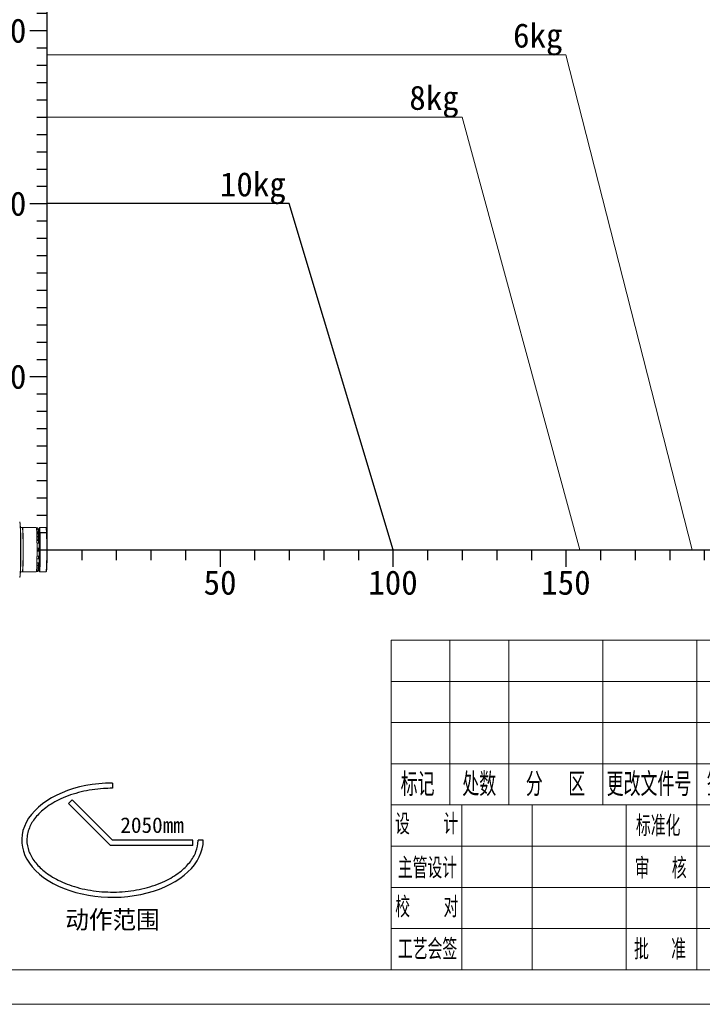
# Model space of a CAD drawing. Header units: millimetres. Extents: x 35469 to 44263, y -24881 to -16268.
# Tile 191 of 231: x 43840 to 44037, y -24881 to -24596. Entities that reach past the tile are written whole.
import ezdxf
from ezdxf.enums import TextEntityAlignment as Align

# ---------------------------------------------------------------- set-up
doc = ezdxf.new("R2010")
doc.units = ezdxf.units.MM
doc.header["$LTSCALE"] = 0.3175
for name, color, linetype, lineweight in [('1轮廓实线层', 7, 'Continuous', 18), ('2细线层', 4, 'Continuous', 13), ('6文字层', 3, 'Continuous', 13), ('7标注层', 4, 'Continuous', 13), ('L2', 6, 'Continuous', 13), ('图框层', 7, 'Continuous', 18)]:
    doc.layers.add(name, color=color, linetype=linetype, lineweight=lineweight)
doc.styles.add('PC_TEXTSTYLE', font='ISOCP.SHX', dxfattribs={"width": 0.707, "bigfont": 'GBCBIG.SHX'})
doc.styles.add('仿宋体', font='txt')
doc.styles.add('标准汉字', font='gbenor.shx', dxfattribs={"bigfont": 'gbcbig.shx'})

# ---------------------------------------------------------------- blocks, each defined once
blk = doc.blocks.new('ZwmFrameMain_3_A4^_^无分区图框^_^landscape')
at = {"layer": '1轮廓实线层'}
blk.add_line((0, 0), (267, 0), dxfattribs=at)
at = {"layer": '2细线层'}
blk.add_line((-25, -5), (272, -5), dxfattribs=at)
blk = doc.blocks.new('ZwmFrameMain_3_横向标题栏')
at = {"layer": '1轮廓实线层'}
for p, q in [((-153, 47.6), (0, 47.6)), ((-153, 0), (-153, 47.6))]:
    blk.add_line(p, q, dxfattribs=at)
at = {"layer": '2细线层', "color": 6, "linetype": 'Continuous'}
for p, q in [((-144.5, 23.8), (-144.5, 47.6)), ((-136, 23.8), (-136, 47.6)), ((-122.4, 23.8), (-122.4, 47.6)), ((-108.8, 0), (-108.8, 47.6)), ((-108.8, 23.8), (-108.8, 47.6)), ((-98.6, 0), (-98.6, 47.6)), ((-85, 0), (-85, 47.6)), ((-42.5, 0), (-42.5, 47.6)), ((-153, 41.65), (-85, 41.65)), ((-153, 35.7), (-85, 35.7)), ((-42.5, 32.3), (0, 32.3)), ((-153, 29.75), (-85, 29.75)), ((-153, 23.8), (-42.5, 23.8)), ((-142.8, 0), (-142.8, 23.8)), ((-132.6, 0), (-132.6, 23.8)), ((-62.9, 7.65), (-62.9, 23.8)), ((-52.7, 7.65), (-52.7, 23.8)), ((-153, 17.85), (-85, 17.85)), ((-85, 15.3), (0, 15.3)), ((-79.47, 7.65), (-79.47, 15.3)), ((-73.95, 7.65), (-73.95, 15.3)), ((-68.42, 7.65), (-68.42, 15.3)), ((-153, 11.9), (-85, 11.9)), ((-85, 7.65), (-42.5, 7.65)), ((-153, 5.95), (-85, 5.95))]:
    blk.add_line(p, q, dxfattribs=at)
at = {"layer": 'L2', "linetype": 'Continuous'}
blk.add_line((-119, 0), (-119, 23.8), dxfattribs=at)
at = {"layer": '6文字层', "color": 4, "linetype": 'Continuous', "insert": (-21.17, 35.77), "char_height": 1.7, "width": 46.9115, "attachment_point": 5, "style": '仿宋体'}
blk.add_mtext('芜湖藦卡机器人科技有限公司', dxfattribs=at)
at = {"layer": '6文字层', "color": 6, "style": '标准汉字'}
for s, insert, char_height, width, attachment_point in [('标记', (-149.17, 26.77), 3.4, 9.9025, 5), ('处数', (-140.26, 26.77), 3.4, 9.7325, 5), ('分  区', (-129.24, 26.77), 3.4, 16.2896, 5), ('更改文件号', (-115.72, 26.77), 3.4, 24.905, 5), ('签 名', (-103.99, 26.77), 3.4, 12.6286, 5), ('年 月 日', (-92.13, 26.77), 3.4, 20.3696, 5), ('设   计', (-147.87, 21.02), 2.975, 17.0478, 5), ('标准化', (-114.39, 20.78), 2.975, 13.1644, 5), ('阶 段 标 记', (-80.73, 17.89), 3.5, 25.8612, 7), ('数量', (-60.2, 17.85), 3.5, 8.5159, 7), ('比例', (-50.35, 17.98), 3.5, 7.9953, 7), ('主管设计', (-147.75, 14.68), 2.975, 17.1806, 5), ('审  核', (-114.03, 14.65), 2.975, 13.9931, 5), ('校   对', (-147.84, 9.04), 2.975, 17.2709, 5), ('共  张        第  张', (-75.11, 1.97), 2.975, 51.7172, 7), ('工艺会签', (-147.73, 2.95), 2.975, 17.255, 5), ('批  准', (-114.13, 2.95), 2.975, 14.1047, 5)]:
    blk.add_mtext(s, dxfattribs=dict(at, insert=insert, char_height=char_height, width=width, attachment_point=attachment_point))
at = {"layer": '6文字层', "color": 4, "style": 'PC_TEXTSTYLE', "flags": 8}
for tag, height, width, p, p2 in [('产品名称或材料标记', 4.5, 0.911854, (-77.25, 33.47), (-50.6, 33.47)), ('图样名称', 5, 2.846512, (-41.5, 21.71), (-1, 21.71)), ('图样代号', 5, 2.86875, (-41.5, 5.64), (-1, 5.64))]:
    blk.add_attdef(tag, text='', height=height, dxfattribs=dict(at, width=width)).set_placement(p, p2, align=Align.FIT)
at = {"layer": '6文字层', "color": 6, "style": 'PC_TEXTSTYLE', "width": 9.241641, "flags": 8}
blk.add_attdef('设计', text='', height=2.12, rotation=359.5768, dxfattribs=at).set_placement((-141.75, 19.99), (-133.89, 19.93), align=Align.FIT)
at = {"layer": '6文字层', "color": 6, "style": 'PC_TEXTSTYLE', "flags": 8}
for tag, height, width, p, p2 in [('审核', 2.12, 2.542374, (-141.61, 14.16), (-134.04, 14.16)), ('重量', 3.5, 1.685865, (-61.9, 10.1), (-53.7, 10.1)), ('比例', 3.5, 1.699352, (-51.7, 9.95), (-43.5, 9.95))]:
    blk.add_attdef(tag, text='', height=height, dxfattribs=dict(at, width=width)).set_placement(p, p2, align=Align.FIT)
blk = doc.blocks.new('标尺')
for p, q in [((42316.54, -36080.68), (42316.54, -35867.68)), ((42311.54, -35877.68), (42316.54, -35877.68)), ((42313.54, -35882.68), (42316.54, -35882.68)), ((42313.54, -35887.68), (42316.54, -35887.68)), ((42313.54, -35892.68), (42316.54, -35892.68)), ((42313.54, -35897.68), (42316.54, -35897.68)), ((42313.54, -35902.68), (42316.54, -35902.68)), ((42313.54, -35907.68), (42316.54, -35907.68)), ((42313.54, -35912.68), (42316.54, -35912.68)), ((42313.54, -35917.68), (42316.54, -35917.68)), ((42313.54, -35922.68), (42316.54, -35922.68)), ((42311.54, -35927.68), (42316.54, -35927.68)), ((42313.54, -35932.68), (42316.54, -35932.68)), ((42313.54, -35937.68), (42316.54, -35937.68)), ((42313.54, -35942.68), (42316.54, -35942.68)), ((42313.54, -35947.68), (42316.54, -35947.68)), ((42313.54, -35952.68), (42316.54, -35952.68)), ((42313.54, -35957.68), (42316.54, -35957.68)), ((42313.54, -35962.68), (42316.54, -35962.68)), ((42313.54, -35967.68), (42316.54, -35967.68)), ((42313.54, -35972.68), (42316.54, -35972.68)), ((42311.54, -35977.68), (42316.54, -35977.68)), ((42313.54, -35982.68), (42316.54, -35982.68)), ((42313.54, -35987.68), (42316.54, -35987.68)), ((42313.54, -35992.68), (42316.54, -35992.68)), ((42313.54, -35997.68), (42316.54, -35997.68)), ((42313.54, -36002.68), (42316.54, -36002.68)), ((42313.54, -36007.68), (42316.54, -36007.68)), ((42313.54, -36012.68), (42316.54, -36012.68)), ((42313.54, -36017.68), (42316.54, -36017.68)), ((42313.54, -36022.68), (42316.54, -36022.68)), ((42311.54, -36027.68), (42316.54, -36027.68)), ((42313.54, -36032.68), (42316.54, -36032.68)), ((42313.54, -36037.68), (42316.54, -36037.68)), ((42313.54, -36042.68), (42316.54, -36042.68)), ((42313.54, -36047.68), (42316.54, -36047.68)), ((42313.54, -36052.68), (42316.54, -36052.68)), ((42313.54, -36057.68), (42316.54, -36057.68)), ((42313.54, -36062.68), (42316.54, -36062.68)), ((42313.54, -36067.68), (42316.54, -36067.68)), ((42313.54, -36072.68), (42316.54, -36072.68)), ((42313.54, -36077.68), (42581.54, -36077.68)), ((42326.54, -36077.68), (42326.54, -36080.68)), ((42336.54, -36077.68), (42336.54, -36080.68)), ((42346.54, -36077.68), (42346.54, -36080.68)), ((42356.54, -36077.68), (42356.54, -36080.68)), ((42366.54, -36077.68), (42366.54, -36082.68)), ((42376.54, -36077.68), (42376.54, -36080.68)), ((42386.54, -36077.68), (42386.54, -36080.68)), ((42396.54, -36077.68), (42396.54, -36080.68)), ((42406.54, -36077.68), (42406.54, -36080.68)), ((42416.54, -36077.68), (42416.54, -36082.68)), ((42426.54, -36077.68), (42426.54, -36080.68)), ((42436.54, -36077.68), (42436.54, -36080.68)), ((42446.54, -36077.68), (42446.54, -36080.68)), ((42456.54, -36077.68), (42456.54, -36080.68)), ((42466.54, -36077.68), (42466.54, -36082.68)), ((42476.54, -36077.68), (42476.54, -36080.68)), ((42486.54, -36077.68), (42486.54, -36080.68)), ((42496.54, -36077.68), (42496.54, -36080.68)), ((42506.54, -36077.68), (42506.54, -36080.68)), ((42516.54, -36077.68), (42516.54, -36082.68)), ((42526.54, -36077.68), (42526.54, -36080.68)), ((42536.54, -36077.68), (42536.54, -36080.68)), ((42546.54, -36077.68), (42546.54, -36080.68)), ((42556.54, -36077.68), (42556.54, -36080.68)), ((42566.54, -36077.68), (42566.54, -36082.68))]:
    blk.add_line(p, q)
at = {"layer": '7标注层'}
for points in [[(42317.71, -35867.68), (42315.37, -35867.68), (42316.54, -35857.68)], [(42581.54, -36078.85), (42581.54, -36076.52), (42591.54, -36077.68)]]:
    blk.add_solid(points, dxfattribs=at)
at = {"layer": '6文字层'}
blk.add_text('Lxy(mm)', height=7, dxfattribs=at).set_placement((42316.54, -35854.68), align=Align.BOTTOM_CENTER)
for s, p in [('200', (42310.54, -35877.68)), ('150', (42310.54, -35927.68)), ('100', (42310.54, -35977.68)), ('50', (42310.54, -36027.68))]:
    blk.add_text(s, height=7, dxfattribs=at).set_placement(p, align=Align.MIDDLE_RIGHT)
blk.add_text('Lz(mm)', height=7, dxfattribs=at).set_placement((42594.54, -36077.68), align=Align.MIDDLE_LEFT)
for s, p in [('50', (42366.54, -36083.68)), ('100', (42416.54, -36083.68)), ('150', (42466.54, -36083.68)), ('200', (42516.54, -36083.68)), ('250', (42566.54, -36083.68))]:
    blk.add_text(s, height=7, dxfattribs=at).set_placement(p, align=Align.TOP_CENTER)
blk = doc.blocks.new('动作范围')
for p, q in [((42261.41, -36164.07), (42261.41, -36165.07)), ((42252.93, -36168), (42253.63, -36167.29)), ((42261.41, -36175.07), (42253.63, -36167.29)), ((42261, -36176.07), (42252.93, -36168)), ((42276.91, -36175.07), (42261.41, -36175.07)), ((42276.91, -36176.07), (42276.91, -36175.07)), ((42278.91, -36175.07), (42277.91, -36175.07)), ((42276.91, -36176.07), (42261, -36176.07))]:
    blk.add_line(p, q)
blk.add_ellipse((42261.41, -36175.07), major_axis=(-17.5, 0), ratio=0.628571, start_param=4.712389, end_param=9.424778)
blk.add_open_spline([(42261.41, -36165.07), (42260.83, -36165.07), (42258.76, -36165.14), (42255.27, -36165.66), (42251.46, -36166.98), (42248.51, -36168.73), (42246.48, -36170.67), (42245.44, -36172.41), (42244.99, -36173.88), (42244.91, -36174.67), (42244.91, -36175.07), (42244.91, -36175.79), (42245.17, -36177.19), (42246.31, -36179.24), (42248.2, -36181.16), (42250.93, -36182.9), (42254.54, -36184.28), (42258.8, -36185.07), (42263.32, -36185.13), (42267.7, -36184.44), (42271.49, -36183.1), (42274.41, -36181.34), (42276.43, -36179.37), (42277.62, -36177.29), (42277.91, -36175.84), (42277.91, -36175.1), (42277.91, -36175.07)], degree=3, knots=[4.712388, 4.712388, 4.712388, 4.712388, 4.815388, 5.080738, 5.346087, 5.587663, 5.813673, 6.030604, 6.156895, 6.283185, 6.283185, 6.283185, 6.513373, 6.730244, 6.947115, 7.1826, 7.434491, 7.700205, 7.965919, 8.231633, 8.497347, 8.738238, 8.963722, 9.189206, 9.41469, 9.424773, 9.424773, 9.424773, 9.424773])
at = {"layer": '6文字层'}
blk.add_text('2050mm', height=3, dxfattribs=at).set_placement((42269.05, -36174.57), align=Align.BOTTOM_CENTER)
blk.add_text('动作范围', height=3.5, dxfattribs=at).set_placement((42261.41, -36190.32), align=Align.MIDDLE)
blk = doc.blocks.new('MR20E-1840')
at = {"layer": '1轮廓实线层'}
for p, q in [((15676.55, -10798.62), (15676.48, -10798.54)), ((15677.22, -10800.11), (15676.7, -10800.11)), ((15677.3, -10800.19), (15677.22, -10800.12)), ((15681.26, -10800.19), (15677.29, -10800.19)), ((15681.67, -10800.23), (15681.29, -10800.23)), ((15681.75, -10800.67), (15681.35, -10800.67)), ((15682.2, -10800.19), (15682.08, -10800.31)), ((15684.07, -10800.19), (15682.21, -10800.19)), ((15684.19, -10800.31), (15684.07, -10800.19)), ((15681.4, -10801.5), (15681.75, -10801.5)), ((15681.81, -10801.96), (15681.42, -10801.96)), ((15681.44, -10802.78), (15681.81, -10802.78)), ((15681.84, -10802.85), (15681.44, -10802.85)), ((15681.46, -10803.68), (15681.84, -10803.68)), ((15681.94, -10801.09), (15681.78, -10801.09)), ((15682.02, -10801.17), (15681.94, -10801.09)), ((15681.86, -10803.88), (15681.46, -10803.88)), ((15681.47, -10804.7), (15681.86, -10804.7)), ((15681.87, -10806.15), (15681.48, -10806.15)), ((15681.46, -10809.24), (15681.86, -10809.24)), ((15681.48, -10806.97), (15681.87, -10806.97)), ((15681.86, -10808.41), (15681.48, -10808.41)), ((15681.38, -10811.9), (15681.78, -10811.9)), ((15681.42, -10811.16), (15681.81, -10811.16)), ((15681.81, -10810.34), (15681.44, -10810.34)), ((15681.78, -10812.04), (15681.94, -10812.04)), ((15681.94, -10812.03), (15682.02, -10811.96)), ((15676.48, -10814.58), (15676.55, -10814.51)), ((15676.7, -10813.01), (15677.22, -10813.01)), ((15677.22, -10813.01), (15677.3, -10812.93)), ((15677.29, -10812.94), (15681.26, -10812.94)), ((15681.29, -10812.9), (15681.67, -10812.9)), ((15681.35, -10812.45), (15681.75, -10812.45)), ((15682.08, -10812.81), (15682.2, -10812.93)), ((15682.2, -10812.93), (15682.21, -10812.94)), ((15682.21, -10812.94), (15684.07, -10812.94)), ((15684.07, -10812.93), (15684.19, -10812.81))]:
    blk.add_line(p, q, dxfattribs=at)
for centre, major_axis, start_param, end_param in [((15676.47, -10806.56), (0, 8.02), 3.141613, 6.283105), ((15676.54, -10806.56), (0, -7.95), 1.570796, 3.106742), ((15677.22, -10806.56), (0, 6.45), 3.141611, 6.283105), ((15677.29, -10806.56), (0, 6.37), 3.176541, 6.248234), ((15681.26, -10806.56), (0, -6.37), 0, 3.141591), ((15681.67, -10800.64), (0, -0.413), 1.48234, 3.141604), ((15681.71, -10800.64), (0, -0.367), 1.471415, 2.889703), ((15681.75, -10801.09), (0, -0.413), 0, 3.141582), ((15682.09, -10806.56), (0, 6.26), 2.624188, 6.283185), ((15682.09, -10806.56), (0, 6.26), 0, 0.517358), ((15682.21, -10806.56), (0, -6.38), 2.102095, 3.176517), ((15684.07, -10806.56), (0, -6.38), 0.000078, 3.141574), ((15684.19, -10806.56), (0, 6.26), 3.176521, 6.248312), ((15676.6, -10806.56), (0, 6.45), 4.137183, 5.287595), ((15681.81, -10802.37), (0, -0.413), 0, 3.141582), ((15681.84, -10803.27), (0, -0.413), 0, 3.141582), ((15681.94, -10806.56), (0, -5.47), 0, 3.141596), ((15682.01, -10806.56), (0, -5.4), 1.570796, 3.106745), ((15682.05, -10801.4), (0, -0.51), 2.102096, 4.335279), ((15682.05, -10801.4), (0, -0.51), 1.490956, 2.102093), ((15682.09, -10806.56), (0, -4.27), 1.570796, 2.794938), ((15682.21, -10806.56), (0, -6.38), 0, 2.102095), ((15681.86, -10804.29), (0, -0.413), 0, 3.141582), ((15681.87, -10806.56), (0, -0.413), 0, 3.141582), ((15681.9, -10804.29), (0, -0.367), 1.964398, 3.505471), ((15681.92, -10806.56), (0, -0.367), 1.571699, 2.778609), ((15676.54, -10806.56), (0, -7.95), 0.03485, 1.570796), ((15681.86, -10808.83), (0, -0.413), 0, 3.141582), ((15681.9, -10808.83), (0, -0.368), 0.424327, 1.179), ((15681.92, -10806.56), (0, -0.367), 0.41962, 1.571699), ((15682.01, -10806.56), (0, -5.4), 0.034851, 1.570796), ((15682.09, -10806.56), (0, -4.27), 0.346656, 1.570796), ((15681.75, -10812.04), (0, -0.413), 0, 1.908714), ((15681.78, -10811.49), (0, -0.413), 0, 2.478719), ((15681.81, -10810.75), (0, -0.413), 0, 3.141582), ((15681.83, -10811.49), (0, -0.368), 0.424327, 1.179), ((15682.06, -10811.74), (0, -0.51), 5.03919, 6.283185), ((15682.06, -10811.74), (0, -0.51), 0, 1.728834), ((15681.67, -10812.49), (0, -0.413), 0, 1.669264), ((15681.71, -10812.49), (0, -0.368), 0.352169, 1.681358)]:
    blk.add_ellipse(centre, major_axis=major_axis, ratio=0.034828, start_param=start_param, end_param=end_param, dxfattribs=at)
for centre in [(15682.18, -10802), (15682.26, -10804.73), (15682.26, -10808.32), (15682.18, -10811.09)]:
    blk.add_ellipse(centre, major_axis=(0, -0.51), ratio=0.034828, dxfattribs=at)
for points, knots in [([(15681.71, -10800.27), (15681.71, -10800.26), (15681.71, -10800.26), (15681.71, -10800.25), (15681.7, -10800.24), (15681.69, -10800.23), (15681.68, -10800.23), (15681.67, -10800.23), (15681.67, -10800.23)], [0, 0, 0, 0, 0.308506, 0.501557, 0.648666, 0.81751, 0.999967, 1, 1, 1, 1]), ([(15681.91, -10803.95), (15681.91, -10803.94), (15681.91, -10803.92), (15681.9, -10803.91), (15681.9, -10803.9), (15681.89, -10803.89), (15681.87, -10803.88), (15681.86, -10803.88), (15681.86, -10803.88)], [0, 0, 0, 0, 0.512593, 0.648781, 0.733065, 0.820516, 0.918565, 1, 1, 1, 1]), ([(15681.86, -10804.7), (15681.86, -10804.7), (15681.87, -10804.7), (15681.88, -10804.7), (15681.89, -10804.69), (15681.9, -10804.68), (15681.9, -10804.68), (15681.9, -10804.67), (15681.91, -10804.66), (15681.91, -10804.65), (15681.91, -10804.63), (15681.91, -10804.63)], [0, 0, 0, 0, 0.017112, 0.109961, 0.184997, 0.251514, 0.313964, 0.384412, 0.500111, 0.831796, 1, 1, 1, 1]), ([(15681.92, -10806.21), (15681.92, -10806.2), (15681.92, -10806.19), (15681.92, -10806.18), (15681.91, -10806.16), (15681.9, -10806.15), (15681.89, -10806.15), (15681.88, -10806.15), (15681.87, -10806.15)], [0, 0, 0, 0, 0.50489, 0.643231, 0.728847, 0.81768, 0.917278, 1, 1, 1, 1]), ([(15681.91, -10804.63), (15681.91, -10804.61), (15681.91, -10804.57), (15681.91, -10804.46), (15681.92, -10804.36), (15681.92, -10804.3), (15681.92, -10804.29)], [0, 0, 0, 0, 0.273022, 0.588675, 0.904995, 1, 1, 1, 1]), ([(15681.91, -10808.48), (15681.91, -10808.47), (15681.91, -10808.46), (15681.9, -10808.44), (15681.9, -10808.43), (15681.89, -10808.42), (15681.87, -10808.41), (15681.86, -10808.41), (15681.86, -10808.41)], [0, 0, 0, 0, 0.497195, 0.637686, 0.724632, 0.814846, 0.915992, 1, 1, 1, 1]), ([(15681.86, -10809.24), (15681.86, -10809.24), (15681.87, -10809.24), (15681.88, -10809.23), (15681.89, -10809.23), (15681.9, -10809.22), (15681.9, -10809.21), (15681.9, -10809.2), (15681.91, -10809.19), (15681.91, -10809.18), (15681.91, -10809.17), (15681.91, -10809.16)], [0, 0, 0, 0, 0.016802, 0.107966, 0.181641, 0.246952, 0.308269, 0.377439, 0.491039, 0.816707, 1, 1, 1, 1]), ([(15681.87, -10806.97), (15681.87, -10806.97), (15681.88, -10806.97), (15681.89, -10806.97), (15681.9, -10806.96), (15681.91, -10806.95), (15681.92, -10806.94), (15681.92, -10806.94), (15681.92, -10806.93), (15681.92, -10806.92), (15681.92, -10806.9), (15681.92, -10806.89)], [0, 0, 0, 0, 0.016956, 0.108958, 0.18331, 0.24922, 0.3111, 0.380906, 0.495549, 0.824209, 1, 1, 1, 1]), ([(15681.92, -10808.83), (15681.92, -10808.79), (15681.92, -10808.71), (15681.91, -10808.59), (15681.91, -10808.51), (15681.91, -10808.49), (15681.91, -10808.48)], [0, 0, 0, 0, 0.237481, 0.547121, 0.861349, 1, 1, 1, 1]), ([(15681.78, -10811.9), (15681.78, -10811.9), (15681.79, -10811.9), (15681.8, -10811.9), (15681.81, -10811.89), (15681.82, -10811.88), (15681.82, -10811.87), (15681.83, -10811.86), (15681.83, -10811.85), (15681.83, -10811.85), (15681.83, -10811.83), (15681.83, -10811.82)], [0, 0, 0, 0, 0.016802, 0.107966, 0.181641, 0.246952, 0.308269, 0.377439, 0.491039, 0.816707, 1, 1, 1, 1]), ([(15681.86, -10810.4), (15681.86, -10810.4), (15681.86, -10810.38), (15681.86, -10810.37), (15681.85, -10810.36), (15681.84, -10810.35), (15681.83, -10810.34), (15681.82, -10810.34), (15681.81, -10810.34)], [0, 0, 0, 0, 0.498023, 0.638282, 0.725086, 0.815151, 0.91613, 1, 1, 1, 1]), ([(15681.81, -10811.16), (15681.81, -10811.16), (15681.82, -10811.16), (15681.83, -10811.16), (15681.84, -10811.15), (15681.85, -10811.14), (15681.86, -10811.13), (15681.86, -10811.13), (15681.86, -10811.12), (15681.86, -10811.11), (15681.86, -10811.09), (15681.86, -10811.08)], [0, 0, 0, 0, 0.016649, 0.106985, 0.179991, 0.244707, 0.305467, 0.374009, 0.486576, 0.809285, 1, 1, 1, 1]), ([(15681.84, -10811.49), (15681.84, -10811.45), (15681.84, -10811.37), (15681.84, -10811.25), (15681.83, -10811.17), (15681.83, -10811.15), (15681.83, -10811.14)], [0, 0, 0, 0, 0.237481, 0.547121, 0.861349, 1, 1, 1, 1]), ([(15681.87, -10810.75), (15681.87, -10810.71), (15681.87, -10810.63), (15681.87, -10810.52), (15681.87, -10810.44), (15681.86, -10810.41), (15681.86, -10810.4)], [0, 0, 0, 0, 0.237628, 0.547459, 0.861881, 1, 1, 1, 1]), ([(15681.86, -10811.08), (15681.86, -10811.07), (15681.87, -10811.03), (15681.87, -10810.94), (15681.87, -10810.88), (15681.87, -10810.86)], [0, 0, 0, 0, 0.362589, 0.801869, 1, 1, 1, 1]), ([(15681.67, -10812.9), (15681.67, -10812.9), (15681.68, -10812.9), (15681.7, -10812.89), (15681.7, -10812.88), (15681.71, -10812.87), (15681.71, -10812.87), (15681.71, -10812.86), (15681.72, -10812.84), (15681.72, -10812.78), (15681.72, -10812.67), (15681.73, -10812.54), (15681.73, -10812.44), (15681.72, -10812.4), (15681.72, -10812.4)], [0, 0, 0, 0, 0.026022, 0.046879, 0.065144, 0.082106, 0.100432, 0.128636, 0.200747, 0.409824, 0.600991, 0.801145, 0.999972, 1, 1, 1, 1])]:
    blk.add_open_spline(points, degree=3, knots=knots, dxfattribs=at)
for points in [[(15681.92, -10804.29), (15681.92, -10804.22), (15681.91, -10804.16)], [(15681.92, -10808.94), (15681.92, -10808.89), (15681.92, -10808.83)], [(15681.84, -10811.6), (15681.84, -10811.55), (15681.84, -10811.49)], [(15681.87, -10810.86), (15681.87, -10810.81), (15681.87, -10810.75)]]:
    blk.add_open_spline(points, degree=2, dxfattribs=at)

msp = doc.modelspace()

# ---------------------------------------------------------------- linework, layer by layer
at = {"layer": '1轮廓实线层', "lineweight": 20}
for p, q in [((43997.581, -24606.417), (43847.581, -24606.417)), ((44034.081, -24749.417), (43997.581, -24606.417)), ((43967.581, -24624.417), (43847.581, -24624.417)), ((44001.581, -24749.417), (43967.581, -24624.417))]:
    msp.add_line(p, q, dxfattribs=at)
at = {"layer": '1轮廓实线层', "lineweight": 30}
for p, q in [((43917.581, -24649.417), (43847.581, -24649.417)), ((43947.581, -24749.417), (43917.581, -24649.417))]:
    msp.add_line(p, q, dxfattribs=at)

# ---------------------------------------------------------------- block references
for name, p in [('标尺', (1531.04, 11328.266)), ('MR20E-1840', (28163.177, -13942.854))]:
    msp.add_blockref(name, p)
at = {"xscale": 1.5, "yscale": 1.5, "zscale": 1.5}
msp.add_blockref('动作范围', (-19525.644, 29429.245), dxfattribs=at)
at = {"layer": '图框层', "xscale": 2, "yscale": 2, "zscale": 2}
msp.add_blockref('ZwmFrameMain_3_A4^_^无分区图框^_^landscape', (43719.038, -24870.793), dxfattribs=at)
at = {"layer": '图框层'}
ref = msp.add_blockref('ZwmFrameMain_3_横向标题栏', (44253.038, -24870.793), dxfattribs=dict(at, xscale=2, yscale=2, zscale=2))
ref.add_attrib('产品名称或材料标记', 'MR10L-2050', dxfattribs={"layer": '6文字层', "color": 4, "height": 9, "style": 'PC_TEXTSTYLE', "width": 0.707}).set_placement((44125.186, -24803.851), align=Align.CENTER)
ref.add_attrib('图样名称', '机器人负载曲线', dxfattribs={"layer": '6文字层', "color": 4, "height": 10, "style": 'PC_TEXTSTYLE', "width": 0.707}).set_placement((44210.538, -24827.37), align=Align.CENTER)
ref.add_attrib('比例', '1:2', dxfattribs={"layer": '6文字层', "color": 6, "height": 7, "style": 'PC_TEXTSTYLE', "width": 0.707}).set_placement((44157.838, -24850.891), align=Align.CENTER)

# ---------------------------------------------------------------- texts
at = {"layer": '6文字层'}
for s, p in [('6kg', (43996.581, -24606.417)), ('8kg', (43966.581, -24624.417)), ('10kg', (43916.581, -24649.417))]:
    msp.add_text(s, height=7, dxfattribs=at).set_placement(p, align=Align.BOTTOM_RIGHT)

doc.saveas('drawing.dxf')
